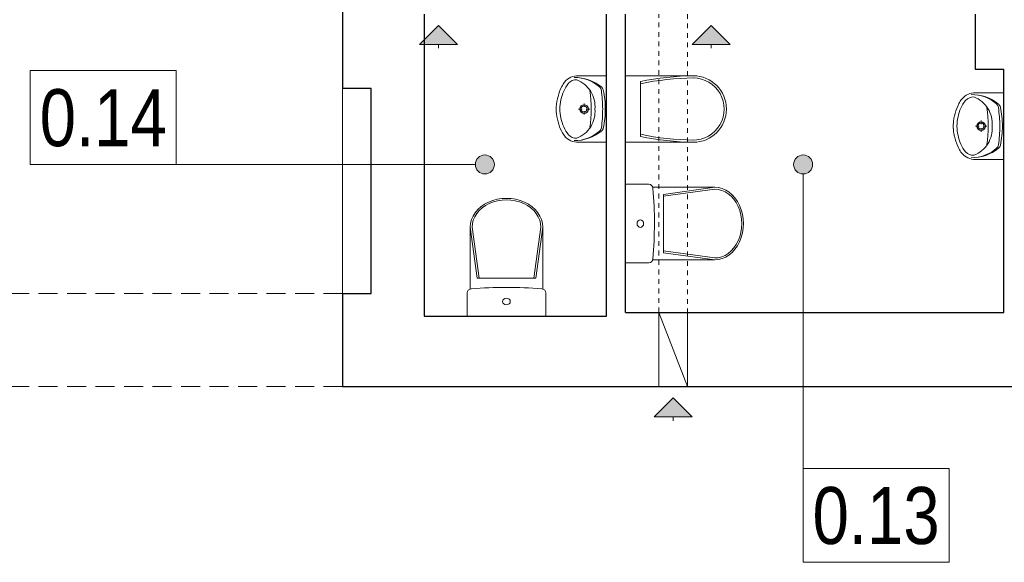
# Model space of a CAD drawing. Extents: x -558982 to 5119495, y -5290134 to 121759.
# Tile 240 of 256: x -430877 to -425695, y -11706 to -8851. Entities that reach past the tile are written whole.
import ezdxf

# ---------------------------------------------------------------- set-up
doc = ezdxf.new("R2010")
doc.units = 0
doc.header["$MEASUREMENT"] = 0
doc.linetypes.add('Hidden Line', pattern=[50, 25, -25])
doc.linetypes.add('Krawędzie ukryte', pattern=[150, 100, -50])
for name, color, linetype, lineweight in [('INWENT OPISY_Nr_Pióra__21', 252, 'Continuous', 9), ('INWENT RURY SPUSTOWE_Nr_Pióra__21', 252, 'Continuous', 9), ('INWENT wyposarzenie_Nr_Pióra__21', 252, 'Continuous', 9), ('INWENT.ŚCIANY_Nr_Pióra__1', 252, 'Continuous', 25), ('INWENT.ŚCIANY_Nr_Pióra__21', 252, 'Continuous', 9), ('Istniejące kominy_Nr_Pióra__21', 252, 'Continuous', 9), ('Istniejące stropy_Nr_Pióra__5', 252, 'Continuous', 13)]:
    doc.layers.add(name, color=color, linetype=linetype, lineweight=lineweight)
for name, color, linetype in [('INWENT RURY SPUSTOWE', 252, 'Continuous'), ('INWENT wyposarzenie', 252, 'Continuous'), ('Istniejące kominy', 252, 'Continuous')]:
    doc.layers.add(name, color=color, linetype=linetype)
doc.styles.add('GENERATED_STYLE_3', font='ARIALN.TTF')

# ---------------------------------------------------------------- blocks, each defined once
blk = doc.blocks.new('Symbol WC 2 14_249', base_point=(-419064.9, 33102.6))
at = {"layer": 'INWENT wyposarzenie_Nr_Pióra__21', "linetype": 'Continuous'}
for p, q in [((-419463.1, 33244.7), (-419463.1, 33571.6)), ((-419463.1, 33571.1), (-419425.9, 33302.3)), ((-419453.3, 33571.1), (-419416.2, 33302.3)), ((-419091.1, 33571.1), (-419128.3, 33302.3)), ((-419081.4, 33571.1), (-419118.5, 33302.3)), ((-419081.4, 33244.9), (-419081.4, 33571.6)), ((-419272.2, 33302.3), (-419425.9, 33302.3)), ((-419272.2, 33302.3), (-419118.5, 33302.3)), ((-419479.5, 33102.6), (-419479.5, 33225.2)), ((-419064.9, 33102.6), (-419064.9, 33225.2)), ((-419064.9, 33102.6), (-419479.5, 33102.6))]:
    blk.add_line(p, q, dxfattribs=at)
for centre, major_axis, ratio, start_param, end_param in [((-419272.2, 33571.6), (190.8, 0), 0.791506, 0, 3.141593), ((-419272.2, 33571.1), (181.1, 0), 0.790357, 0, 3.141593), ((-419455.4, 33225.2), (-24.1, 0), 0.857479, 4.812804, 6.283185), ((-419272.2, 31733.3), (-1773.6, 0), 0.857479, 4.60742, 4.817236), ((-419089, 33225.2), (-24.1, 0), 0.857479, 3.141593, 4.602988)]:
    blk.add_ellipse(centre, major_axis=major_axis, ratio=ratio, start_param=start_param, end_param=end_param, dxfattribs=at)
blk.add_ellipse((-419272.2, 33180), major_axis=(-20.1, 0), ratio=0.857479, dxfattribs=at)
blk = doc.blocks.new('Symbol Umywalka 14_250', base_point=(-416920.7, 33927.6))
at = {"layer": 'INWENT wyposarzenie_Nr_Pióra__21', "linetype": 'Continuous'}
for p, q in [((-416654.9, 34277.6), (-416803, 34277.6)), ((-416654.9, 33927.6), (-416654.9, 34277.6)), ((-416654.9, 34157.7), (-416654.9, 34047.5)), ((-416784.6, 34102.5), (-416803.2, 34102.5)), ((-416773.8, 34132), (-416773.8, 34113.3)), ((-416744.3, 34102.5), (-416763, 34102.5)), ((-416773.8, 34091.7), (-416773.8, 34073.1)), ((-416654.9, 33927.6), (-416803, 33927.6))]:
    blk.add_line(p, q, dxfattribs=at)
for radius in [22.7, 16.2]:
    blk.add_circle((-416773.8, 34102.5), radius, dxfattribs=at)
for centre, radius, start, end in [((-416806.9, 34188.7), 89, 87.5448, 141.2546), ((-416815.8, 34203.7), 52.5, 86.0694, 139.1984), ((-416822.2, 34048.5), 220.1, 50.7422, 90.9847), ((-416823.3, 34070.8), 197.8, 48.602, 90.7542), ((-416869.5, 34111), 156, 32.8442, 68.4481), ((-416633.1, 34093.7), 287.9, 153.7403, 175.7948), ((-416708.5, 34117.8), 189.9, 140.7149, 170.0022), ((-416768.6, 34158.2), 137.9, 141.3152, 152.8429), ((-416711.9, 34197.3), 29.2, 7.9079, 48.602), ((-416701.3, 34196.3), 29.2, 12.7715, 50.7422), ((-417374.9, 34102.6), 638.3, 351.1734, 8.8204), ((-416872, 34115.1), 156, 355.394, 31.0561), ((-417423.7, 34098.4), 747.9, 0.3225, 7.9079), ((-417100.1, 34105.9), 438.1, 359.5672, 12.7715), ((-416745.7, 34102.6), 175, 175.9876, 184.0124), ((-416696, 34102.6), 205.2, 166.4334, 193.5666), ((-416872, 34090.1), 156, 328.9439, 4.606), ((-417423.7, 34106), 747.9, 352.1696, 359.755), ((-417100.1, 34098.9), 438.1, 347.306, 0.5103), ((-416633.1, 34111.5), 287.9, 184.2052, 206.2597), ((-416708.5, 34087.4), 189.9, 189.9978, 219.2851), ((-416869.5, 34094.3), 156, 291.5519, 327.1558), ((-416711.7, 34008), 29.2, 311.4755, 352.1696), ((-416701.2, 34009), 29.2, 309.3352, 347.306), ((-416768.6, 34047), 137.9, 207.1571, 218.6848), ((-416806.9, 34016.6), 89, 218.7454, 272.4552), ((-416815.8, 34001.5), 52.5, 220.8016, 273.9306), ((-416822.2, 34156.7), 220.1, 269.0928, 309.3352), ((-416823.4, 34134.4), 197.8, 269.3233, 311.4755)]:
    blk.add_arc(centre, radius, start, end, dxfattribs=at)
blk = doc.blocks.new('Symbol Umywalka 14_253', base_point=(-419010.7, 34017.6))
at = {"layer": 'INWENT wyposarzenie_Nr_Pióra__21', "linetype": 'Continuous'}
for p, q in [((-418744.9, 34367.6), (-418893, 34367.6)), ((-418744.9, 34017.6), (-418744.9, 34367.6)), ((-418863.8, 34222), (-418863.8, 34203.3)), ((-418744.9, 34247.7), (-418744.9, 34137.5)), ((-418874.6, 34192.5), (-418893.2, 34192.5)), ((-418863.8, 34181.7), (-418863.8, 34163.1)), ((-418834.3, 34192.5), (-418853, 34192.5)), ((-418744.9, 34017.6), (-418893, 34017.6))]:
    blk.add_line(p, q, dxfattribs=at)
for radius in [22.7, 16.2]:
    blk.add_circle((-418863.8, 34192.5), radius, dxfattribs=at)
for centre, radius, start, end in [((-418896.9, 34278.7), 89, 87.5448, 141.2546), ((-418723.1, 34183.7), 287.9, 153.7403, 175.7948), ((-418798.5, 34207.8), 189.9, 140.7149, 170.0022), ((-418858.6, 34248.2), 137.9, 141.3152, 152.8429), ((-418905.8, 34293.7), 52.5, 86.0694, 139.1984), ((-418912.2, 34138.5), 220.1, 50.7422, 90.9847), ((-418913.3, 34160.8), 197.8, 48.602, 90.7542), ((-418959.5, 34201), 156, 32.8442, 68.4481), ((-418801.9, 34287.3), 29.2, 7.9079, 48.602), ((-418791.3, 34286.3), 29.2, 12.7715, 50.7422), ((-419464.9, 34192.6), 638.3, 351.1734, 8.8204), ((-418962, 34205.1), 156, 355.394, 31.0561), ((-419513.7, 34188.4), 747.9, 0.3225, 7.9079), ((-419190.1, 34195.9), 438.1, 359.5672, 12.7715), ((-418835.7, 34192.6), 175, 175.9876, 184.0124), ((-418786, 34192.6), 205.2, 166.4334, 193.5666), ((-418723.1, 34201.5), 287.9, 184.2052, 206.2597), ((-418962, 34180.1), 156, 328.9439, 4.606), ((-419513.7, 34196), 747.9, 352.1696, 359.755), ((-419190.1, 34188.9), 438.1, 347.306, 0.5103), ((-418798.5, 34177.4), 189.9, 189.9978, 219.2851), ((-418858.6, 34137), 137.9, 207.1571, 218.6848), ((-418896.9, 34106.6), 89, 218.7454, 272.4552), ((-418905.8, 34091.5), 52.5, 220.8016, 273.9306), ((-418912.2, 34246.7), 220.1, 269.0928, 309.3352), ((-418913.4, 34224.4), 197.8, 269.3233, 311.4755), ((-418959.5, 34184.3), 156, 291.5519, 327.1558), ((-418801.7, 34098), 29.2, 311.4755, 352.1696), ((-418791.2, 34099), 29.2, 309.3352, 347.306)]:
    blk.add_arc(centre, radius, start, end, dxfattribs=at)
blk = doc.blocks.new('Symbol WC 2 14_254', base_point=(-418644.9, 33382.6))
at = {"layer": 'INWENT wyposarzenie_Nr_Pióra__21', "linetype": 'Continuous'}
for p, q in [((-418644.9, 33382.6), (-418644.9, 33797.2)), ((-418644.9, 33797.2), (-418522.4, 33797.2)), ((-418502.8, 33780.7), (-418176, 33780.7)), ((-418176.4, 33780.7), (-418445.3, 33743.6)), ((-418176.4, 33771), (-418445.3, 33733.9)), ((-418445.3, 33589.9), (-418445.3, 33743.6)), ((-418445.3, 33589.9), (-418445.3, 33436.2)), ((-418176.4, 33408.8), (-418445.3, 33445.9)), ((-418176.4, 33399), (-418445.3, 33436.2)), ((-418644.9, 33382.6), (-418522.4, 33382.6)), ((-418502.6, 33399), (-418176, 33399))]:
    blk.add_line(p, q, dxfattribs=at)
for centre, major_axis, ratio, start_param, end_param in [((-418522.4, 33773.1), (0, 24.1), 0.857479, 4.812804, 6.283185), ((-420014.3, 33589.9), (0, 1773.6), 0.857479, 4.60742, 4.817236), ((-418176.4, 33589.9), (0, -181.1), 0.790357, 0, 3.141593), ((-418176, 33589.9), (0, -190.8), 0.791506, 0, 3.141593), ((-418522.4, 33406.7), (0, 24.1), 0.857479, 3.141593, 4.602988)]:
    blk.add_ellipse(centre, major_axis=major_axis, ratio=ratio, start_param=start_param, end_param=end_param, dxfattribs=at)
blk.add_ellipse((-418567.6, 33589.9), major_axis=(0, 20.1), ratio=0.857479, dxfattribs=at)
blk = doc.blocks.new('Symbol WC 1 14_255', base_point=(-418644.9, 34017.6))
at = {"layer": 'INWENT wyposarzenie_Nr_Pióra__21', "linetype": 'Continuous'}
for p, q in [((-418644.9, 34017.6), (-418644.9, 34367.6)), ((-418288.8, 34367.6), (-418644.9, 34367.6)), ((-418567.2, 34337.4), (-418567.2, 34047.8)), ((-418288.8, 34017.6), (-418644.9, 34017.6))]:
    blk.add_line(p, q, dxfattribs=at)
for centre, major_axis, start_param, end_param in [((-418268.8, 32866.4), (0, 1501.3), 0.013398, 0.201367), ((-418288.8, 34192.6), (0, 175), 3.141593, 6.283185), ((-418268.8, 32866.4), (0, 1489.9), 0.013398, 0.202926), ((-418288.8, 34192.6), (0, 163.6), 3.126427, 6.283185), ((-418268.8, 35518.8), (0, 1489.9), 2.938667, 3.128195), ((-418268.8, 35518.8), (0, 1501.3), 2.940225, 3.128195)]:
    blk.add_ellipse(centre, major_axis=major_axis, ratio=0.99359, start_param=start_param, end_param=end_param, dxfattribs=at)
blk = doc.blocks.new('Linia_3', base_point=(-419629.9, 34632.6))
at = {"layer": 'Istniejące kominy_Nr_Pióra__21', "linetype": 'Continuous'}
blk.add_hatch(color=256, dxfattribs=at).paths.add_polyline_path([(-419629.9, 34632.6), (-419529.9, 34532.6), (-419729.9, 34532.6)], flags=0)
for p, q in [((-419629.9, 34632.6), (-419729.9, 34532.6)), ((-419629.9, 34632.6), (-419529.9, 34532.6)), ((-419529.9, 34532.6), (-419729.9, 34532.6)), ((-419629.9, 34532.6), (-419629.9, 34512.6))]:
    blk.add_line(p, q, dxfattribs=at)
blk = doc.blocks.new('Linia_6', base_point=(-418194.9, 34632.6))
at = {"layer": 'Istniejące kominy_Nr_Pióra__21', "linetype": 'Continuous'}
blk.add_hatch(color=256, dxfattribs=at).paths.add_polyline_path([(-418194.9, 34632.6), (-418094.9, 34532.6), (-418294.9, 34532.6)], flags=0)
for p, q in [((-418194.9, 34632.6), (-418294.9, 34532.6)), ((-418194.9, 34632.6), (-418094.9, 34532.6)), ((-418094.9, 34532.6), (-418294.9, 34532.6)), ((-418194.9, 34532.6), (-418194.9, 34512.6))]:
    blk.add_line(p, q, dxfattribs=at)
blk = doc.blocks.new('Linia_8', base_point=(-418394.9, 32672.6))
at = {"layer": 'Istniejące kominy_Nr_Pióra__21', "linetype": 'Continuous'}
blk.add_hatch(color=256, dxfattribs=at).paths.add_polyline_path([(-418394.9, 32672.6), (-418294.9, 32572.6), (-418494.9, 32572.6)], flags=0)
for p, q in [((-418394.9, 32672.6), (-418494.9, 32572.6)), ((-418394.9, 32672.6), (-418294.9, 32572.6)), ((-418294.9, 32572.6), (-418494.9, 32572.6)), ((-418394.9, 32572.6), (-418394.9, 32552.6))]:
    blk.add_line(p, q, dxfattribs=at)
blk = doc.blocks.new('Linia_12', base_point=(-421778.6, 33900.7))
at = {"layer": 'INWENT RURY SPUSTOWE_Nr_Pióra__21', "linetype": 'Continuous'}
blk.add_hatch(color=256, dxfattribs=at).paths.add_polyline_path([(-419336.1, 33900.7), (-419339.9, 33919.8), (-419350.7, 33936.1), (-419366.9, 33946.9), (-419386.1, 33950.7), (-419405.2, 33946.9), (-419421.4, 33936.1), (-419432.3, 33919.8), (-419436.1, 33900.7), (-419432.3, 33881.6), (-419421.4, 33865.4), (-419405.2, 33854.5), (-419386.1, 33850.7), (-419366.9, 33854.5), (-419350.7, 33865.4), (-419339.9, 33881.6)], flags=0)
blk.add_line((-421778.6, 33900.7), (-419436.1, 33900.7), dxfattribs=at)
blk.add_circle((-419386.1, 33900.7), 50, dxfattribs=at)
blk = doc.blocks.new('Linia_13', base_point=(-417710.7, 31807.4))
at = {"layer": 'INWENT RURY SPUSTOWE_Nr_Pióra__21', "linetype": 'Continuous'}
blk.add_hatch(color=256, dxfattribs=at).paths.add_polyline_path([(-417660.7, 33900.7), (-417664.5, 33919.8), (-417675.4, 33936.1), (-417691.6, 33946.9), (-417710.7, 33950.7), (-417729.9, 33946.9), (-417746.1, 33936.1), (-417756.9, 33919.8), (-417760.7, 33900.7), (-417756.9, 33881.6), (-417746.1, 33865.4), (-417729.9, 33854.5), (-417710.7, 33850.7), (-417691.6, 33854.5), (-417675.4, 33865.4), (-417664.5, 33881.6)], flags=0)
blk.add_line((-417710.7, 31807.4), (-417710.7, 33850.7), dxfattribs=at)
blk.add_circle((-417710.7, 33900.7), 50, dxfattribs=at)

msp = doc.modelspace()

# ---------------------------------------------------------------- linework, layer by layer
at = {"layer": 'INWENT.ŚCIANY_Nr_Pióra__1', "linetype": 'Continuous'}
for p, q in [((-429177.5, -8720.6), (-429177.5, -9210.6)), ((-428747.5, -8820.6), (-428747.5, -10410.6)), ((-427787.5, -10410.6), (-427787.5, -8820.6)), ((-427687.5, -10390.6), (-427687.5, -8820.6)), ((-425847.5, -8820.6), (-425847.5, -9110.6)), ((-425847.5, -9110.6), (-425697.5, -9110.6)), ((-425697.5, -10390.6), (-425697.5, -9110.6)), ((-429177.5, -9210.6), (-429027.5, -9210.6)), ((-429027.5, -10290.6), (-429027.5, -9210.6)), ((-429177.5, -10290.6), (-429027.5, -10290.6)), ((-429177.5, -10290.6), (-429177.5, -10780.6)), ((-428747.5, -10410.6), (-427787.5, -10410.6)), ((-427687.5, -10390.6), (-425697.5, -10390.6)), ((-429177.5, -10780.6), (-425577.5, -10780.6))]:
    msp.add_line(p, q, dxfattribs=at)
at = {"layer": 'INWENT.ŚCIANY_Nr_Pióra__21', "linetype": 'Continuous'}
msp.add_line((-429177.5, -9210.6), (-429177.5, -10290.6), dxfattribs=at)
at = {"layer": 'Istniejące kominy_Nr_Pióra__21', "linetype": 'Hidden Line'}
for p, q in [((-427512.5, -10390.6), (-427512.5, -8820.6)), ((-427362.5, -8820.6), (-427362.5, -10390.6))]:
    msp.add_line(p, q, dxfattribs=at)
at = {"layer": 'Istniejące kominy_Nr_Pióra__21', "linetype": 'Continuous'}
for p, q in [((-427512.5, -10390.6), (-427362.5, -10390.6)), ((-427512.5, -10780.6), (-427512.5, -10390.6)), ((-427512.5, -10390.6), (-427362.5, -10780.6)), ((-427362.5, -10390.6), (-427362.5, -10780.6)), ((-427362.5, -10780.6), (-427512.5, -10780.6))]:
    msp.add_line(p, q, dxfattribs=at)
at = {"layer": 'Istniejące stropy_Nr_Pióra__5', "linetype": 'Krawędzie ukryte'}
for p, q in [((-429177.5, -10290.6), (-435727.5, -10290.6)), ((-429177.5, -10780.6), (-435727.5, -10780.6))]:
    msp.add_line(p, q, dxfattribs=at)

# ---------------------------------------------------------------- block references
at = {"layer": 'INWENT RURY SPUSTOWE', "linetype": 'Continuous'}
for name, p in [('Linia_12', (-430821.2, -9612.5)), ('Linia_13', (-426753.3, -11705.8))]:
    msp.add_blockref(name, p, dxfattribs=at)
at = {"layer": 'INWENT wyposarzenie', "color": 104, "linetype": 'Continuous', "lineweight": 13, "true_color": 0x029e21}
for name, p in [('Symbol Umywalka 14_253', (-428053.3, -9495.6)), ('Symbol WC 1 14_255', (-427687.5, -9495.6)), ('Symbol Umywalka 14_250', (-425963.3, -9585.6)), ('Symbol WC 2 14_254', (-427687.5, -10130.6)), ('Symbol WC 2 14_249', (-428107.5, -10410.6))]:
    msp.add_blockref(name, p, dxfattribs=at)
at = {"layer": 'Istniejące kominy', "linetype": 'Continuous'}
for name, p in [('Linia_3', (-428672.5, -8880.6)), ('Linia_6', (-427237.5, -8880.6)), ('Linia_8', (-427437.5, -10840.6))]:
    msp.add_blockref(name, p, dxfattribs=at)

# ---------------------------------------------------------------- next in the draw order: wipeouts: each hides what was drawn before it
at = {"linetype": 'Continuous', "ltscale": 1691104.137589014}
msp.add_wipeout([(-430821.2, -9118.3), (-430053.2, -9118.3), (-430053.2, -9612.5), (-430821.2, -9612.5)], dxfattribs=at).dxf.layer = 'INWENT OPISY_Nr_Pióra__21'
at = {"linetype": 'Continuous', "ltscale": 1674224.082044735}
msp.add_wipeout([(-426753.3, -11211.7), (-425985.3, -11211.7), (-425985.3, -11705.8), (-426753.3, -11705.8)], dxfattribs=at).dxf.layer = 'INWENT OPISY_Nr_Pióra__21'

# ---------------------------------------------------------------- next in the draw order: linework, layer by layer
at = {"layer": 'INWENT OPISY_Nr_Pióra__21', "linetype": 'Continuous', "flags": 128}
for points in [[(-430821.2, -9118.3), (-430053.2, -9118.3), (-430053.2, -9612.5), (-430821.2, -9612.5)], [(-426753.3, -11211.7), (-425985.3, -11211.7), (-425985.3, -11705.8), (-426753.3, -11705.8)]]:
    msp.add_lwpolyline(points, close=True, dxfattribs=at)

# ---------------------------------------------------------------- next in the draw order: texts
at = {"layer": 'INWENT OPISY_Nr_Pióra__21', "linetype": 'Continuous', "char_height": 300, "attachment_point": 8, "style": 'GENERATED_STYLE_3'}
for s, insert in [('{0.14 }', (-430437.2, -9520.5)), ('{0.13 }', (-426369.3, -11613.8))]:
    msp.add_mtext(s, dxfattribs=dict(at, insert=insert))

doc.saveas('drawing.dxf')
